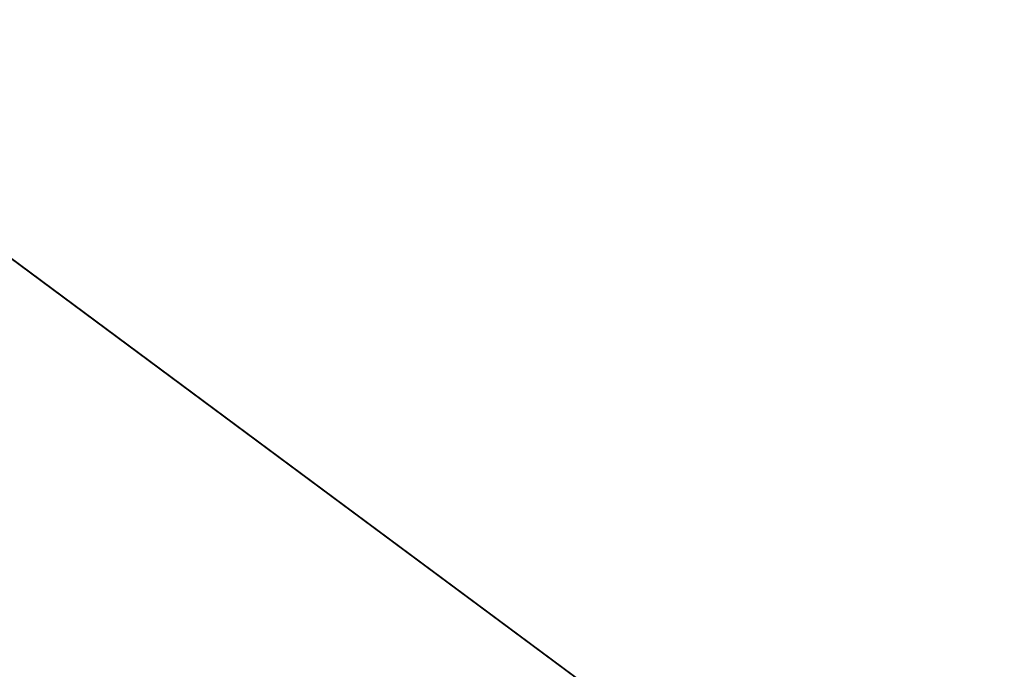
# Model space of a CAD drawing. Extents: x 0.3 to 17.2, y 0.3 to 17.2.
# Tile 9 of 256: x 4.0058 to 4.0747, y 1.6864 to 1.7318. Entities that reach past the tile are written whole.
import ezdxf

# ---------------------------------------------------------------- set-up
doc = ezdxf.new("R2010")
doc.units = 0
doc.header["$MEASUREMENT"] = 0
doc.layers.get('0').update_dxf_attribs({"linetype": 'CONTINUOUS'})

# ---------------------------------------------------------------- blocks, each defined once
blk = doc.blocks.new('LUXORE_PLAFON_STL_1')
at = {"color": 0}
for p, q in [((4.074685, 1.663519, -1.417323), (3.312573, 2.229392, -1.417323)), ((3.312573, 2.229392, -1.377953), (4.074685, 1.663519, -1.377953)), ((4.074685, 1.663519, -1.417323), (3.312573, 2.229392, -1.417323)), ((3.312573, 2.229392, -1.377953), (4.074685, 1.663519, -1.377953))]:
    blk.add_line(p, q, dxfattribs=at)
mesh = blk.add_polyface(dxfattribs=at)
corners = [(4.074685, 1.663519, -1.377953), (3.312573, 2.229392, -1.417323), (4.074685, 1.663519, -1.417323), (3.312573, 2.229392, -1.377953)]
mesh.append_faces([[corners[k] for k in face] for face in [(0, 1, 2), (1, 0, 3)]], dxfattribs={"vtx0": -1, "color": 0})

msp = doc.modelspace()

# ---------------------------------------------------------------- block references
at = {"color": 0}
msp.add_blockref('LUXORE_PLAFON_STL_1', (0, 0), dxfattribs=at)

doc.saveas('drawing.dxf')
